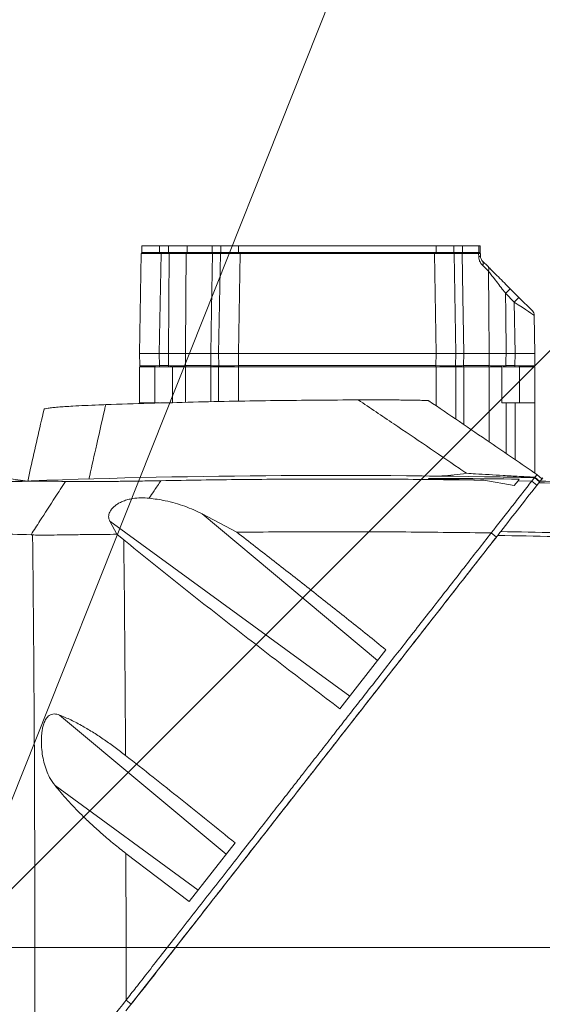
# Model space of a CAD drawing. Header units: millimetres. Extents: x 0 to 16820, y 0 to 11880.
# Tile 53 of 97: x 8073 to 8311, y 6304 to 6753. Entities that reach past the tile are written whole.
import ezdxf

# ---------------------------------------------------------------- set-up
doc = ezdxf.new("R2010")
doc.units = ezdxf.units.MM
doc.header["$LTSCALE"] = 20
doc.linetypes.add('CENTERX2', pattern=[20.32, 12.7, -2.54, 2.54, -2.54])
doc.styles.add('SLDTEXTSTYLE0', font='TXT', dxfattribs={"width": 0.605})
doc.dimstyles.new('SLDDIMSTYLE0', dxfattribs={"dimtxt": 140, "dimasz": 100, "dimexe": 0, "dimexo": 0.0625, "dimgap": 35, "dimtad": 1, "dimtoh": 1, "dimdec": 1, "dimrnd": 1e-09, "dimzin": 12, "dimdsep": 46, "dimtxsty": 'SLDTEXTSTYLE0', "dimsah": 1, "dimcen": 0, "dimadec": 0, "dimazin": 0, "dimtfac": 1, "dimtofl": 0, "dimtmove": 0, "dimatfit": 3, "dimfxl": 0, "dimfrac": 2, "dimtolj": 1, "dimtzin": 12, "dimarcsym": 0})
doc.dimstyles.new('SLDDIMSTYLE1', dxfattribs={"dimtxt": 140, "dimasz": 100, "dimexe": 0, "dimexo": 0.0625, "dimgap": 35, "dimtad": 1, "dimtoh": 1, "dimdec": 4, "dimlfac": 20, "dimzin": 12, "dimdsep": 46, "dimtxsty": 'SLDTEXTSTYLE0', "dimsah": 1, "dimcen": 0.09, "dimadec": 1, "dimazin": 0, "dimtfac": 1, "dimtofl": 0, "dimtmove": 0, "dimatfit": 3, "dimfxl": 0, "dimfrac": 2, "dimtolj": 1, "dimtzin": 12, "dimarcsym": 0})

# ---------------------------------------------------------------- blocks, each defined once
blk = doc.blocks.new('*D7')
at = {"color": 7, "linetype": 'Continuous', "lineweight": 0}
for q in [(9053.09, 7340.39), (8042.93, 6330.23)]:
    blk.add_line((8523.77, 6811.07), q, dxfattribs=at)
blk.add_solid([(8523.77, 6811.07), (8605.08, 6871.17), (8583.87, 6892.38)], dxfattribs=at)
at = {"color": 7, "linetype": 'Continuous', "lineweight": 0, "char_height": 140, "attachment_point": 1, "rotation": 45, "style": 'SLDTEXTSTYLE0'}
for s, insert in [('680', (8676.59, 7218.48)), ('R', (8578.46, 7120.35))]:
    blk.add_mtext(s, dxfattribs=dict(at, insert=insert))
blk = doc.blocks.new('*D8')
at = {"color": 7, "linetype": 'Continuous', "lineweight": 0}
blk.add_line((8986.14, 8701.53), (8042.93, 6330.23), dxfattribs=at)
blk.add_solid([(8986.14, 8701.53), (8935.25, 8614.16), (8963.12, 8603.07)], dxfattribs=at)
at = {"color": 7, "linetype": 'Continuous', "lineweight": 0, "char_height": 140, "attachment_point": 1, "rotation": 68.3093, "style": 'SLDTEXTSTYLE0'}
for s, insert in [('2552', (8554.82, 8105.03)), ('R', (8503.53, 7976.07))]:
    blk.add_mtext(s, dxfattribs=dict(at, insert=insert))
blk = doc.blocks.new('*D9')
at = {"color": 7, "linetype": 'Continuous', "lineweight": 0}
for p, q in [((6701.68, 6330.23), (5210.96, 6330.23)), ((9384.18, 6330.23), (10874.9, 6330.23))]:
    blk.add_line(p, q, dxfattribs=at)
blk.add_arc((8042.93, 6330.23), 2801.97, 180, 0, dxfattribs=at)
for points in [[(5240.96, 6330.23), (5227.75, 6229.98), (5257.74, 6230.52)], [(10844.9, 6330.23), (10828.12, 6230.52), (10858.12, 6229.98)]]:
    blk.add_solid(points, dxfattribs=at)
at = {"color": 7, "linetype": 'Continuous', "lineweight": 0, "char_height": 140, "attachment_point": 1, "style": 'SLDTEXTSTYLE0'}
for s, insert in [('180°', (7876, 3708.73)), ('-', (7812.04, 3708.73))]:
    blk.add_mtext(s, dxfattribs=dict(at, insert=insert))
blk = doc.blocks.new('*D10')
at = {"color": 7, "linetype": 'Continuous', "lineweight": 0}
for p, q in [((6701.68, 6330.23), (5210.96, 6330.23)), ((9384.18, 6330.23), (10874.9, 6330.23))]:
    blk.add_line(p, q, dxfattribs=at)
blk.add_arc((8042.93, 6330.23), 2801.97, 0, 180, dxfattribs=at)
for points in [[(5240.96, 6330.23), (5257.74, 6429.95), (5227.75, 6430.49)], [(10844.9, 6330.23), (10858.12, 6430.49), (10828.12, 6429.95)]]:
    blk.add_solid(points, dxfattribs=at)
at = {"color": 7, "linetype": 'Continuous', "lineweight": 0, "char_height": 140, "attachment_point": 1, "style": 'SLDTEXTSTYLE0'}
for s, insert in [('180°', (7900.14, 9312.67)), ('+', (7787.9, 9312.67))]:
    blk.add_mtext(s, dxfattribs=dict(at, insert=insert))

msp = doc.modelspace()

# ---------------------------------------------------------------- linework, layer by layer
at = {"color": 7, "linetype": 'Continuous', "lineweight": 0}
for p, q in [((8127.9334284, 6600.7342175), (8128.7277862, 6646.2429437)), ((8128.9334284, 6649.7342175), (8128.9334284, 6646.7342175)), ((8128.9334284, 6649.7342175), (8136.9334284, 6649.7342175)), ((8128.9334284, 6646.7342175), (8136.9334284, 6646.7342175)), ((8136.9334284, 6649.7342175), (8141.0959376, 6649.7342175)), ((8136.9334284, 6646.7342175), (8141.0959376, 6646.7342175)), ((8141.0959376, 6649.7342175), (8149.5480616, 6649.7342175)), ((8141.0959376, 6646.7342175), (8149.5480616, 6646.7342175)), ((8149.5480616, 6649.7342175), (8160.9734284, 6649.7342175)), ((8149.5480616, 6646.7342175), (8160.9734284, 6646.7342175)), ((8160.9734284, 6649.7342175), (8164.9334284, 6649.7342175)), ((8160.9734284, 6646.7342175), (8164.9334284, 6646.7342175)), ((8163.9334284, 6600.7342175), (8164.7277862, 6646.2429437)), ((8164.9334284, 6649.7342175), (8164.9334284, 6646.7342175)), ((8164.9334284, 6649.7342175), (8172.9334284, 6649.7342175)), ((8164.9334284, 6646.7342175), (8172.9334284, 6646.7342175)), ((8172.9334284, 6649.7342175), (8262.9334284, 6649.7342175)), ((8172.9334284, 6646.7342175), (8262.9334284, 6646.7342175)), ((8262.9334284, 6649.7342175), (8270.9334284, 6649.7342175)), ((8262.9334284, 6646.7342175), (8270.9334284, 6646.7342175)), ((8270.9334284, 6649.7342175), (8270.9334284, 6646.7342175)), ((8270.9334284, 6649.7342175), (8274.8934284, 6649.7342175)), ((8270.9334284, 6646.7342175), (8274.8934284, 6646.7342175)), ((8271.1390707, 6646.2429437), (8271.9334284, 6600.7342175)), ((8274.8934284, 6649.7342175), (8282.3817043, 6649.7342175)), ((8274.8934284, 6646.7342175), (8282.3817043, 6646.7342175)), ((8282.3817043, 6649.7342175), (8282.9334284, 6649.7342175)), ((8282.3817043, 6646.7342175), (8282.9334284, 6646.7342175)), ((8282.9334284, 6649.7342175), (8282.9334284, 6646.7342175)), ((8283.1390707, 6646.2429437), (8283.1617069, 6644.9461116)), ((8284.0399297, 6642.8771485), (8286.5708364, 6640.3462418)), ((8296.6667303, 6630.2503479), (8300.6464945, 6626.2705837)), ((8300.6464945, 6626.2705837), (8306.7521554, 6620.1649228)), ((8307.6303781, 6618.0959597), (8307.9334284, 6600.7342175)), ((8136.9320577, 6600.7342175), (8127.9334284, 6600.7342175)), ((8128.0295836, 6595.2254913), (8127.9334284, 6600.7342175)), ((8136.9320577, 6600.7342175), (8141.0966512, 6600.7342175)), ((8148.7792756, 6600.7342175), (8160.3339219, 6600.7342175)), ((8172.9320577, 6600.7342175), (8163.9334284, 6600.7342175)), ((8164.0295836, 6595.2254913), (8163.9334284, 6600.7342175)), ((8172.9320577, 6600.7342175), (8262.9347992, 6600.7342175)), ((8271.9334284, 6600.7342175), (8262.9347992, 6600.7342175)), ((8271.9334284, 6600.7342175), (8271.8372733, 6595.2254913)), ((8275.532935, 6600.7342175), (8287.0875812, 6600.7342175)), ((8294.7702057, 6600.7342175), (8298.9347992, 6600.7342175)), ((8307.9334284, 6600.7342175), (8298.9347992, 6600.7342175)), ((8307.9334284, 6600.7342175), (8307.8372733, 6595.2254913)), ((8127.9334284, 6578.2342175), (8127.9334284, 6594.7342175)), ((8128.5295075, 6594.7342175), (8127.9334284, 6594.7342175)), ((8137.0282129, 6594.7342175), (8128.5295075, 6594.7342175)), ((8141.1417155, 6594.7342175), (8137.0282129, 6594.7342175)), ((8142.5834284, 6594.7342175), (8141.1417155, 6594.7342175)), ((8142.9334284, 6594.7342175), (8142.9334284, 6578.2342175)), ((8148.7796867, 6594.7342175), (8142.9334284, 6594.7342175)), ((8160.3334284, 6594.7342175), (8148.7796867, 6594.7342175)), ((8163.9334284, 6594.7342175), (8160.3334284, 6594.7342175)), ((8163.9334284, 6594.7342175), (8163.9334284, 6578.8486717)), ((8172.9334284, 6594.7342175), (8163.9334284, 6594.7342175)), ((8262.9334284, 6594.7342175), (8172.9334284, 6594.7342175)), ((8271.9334284, 6594.7342175), (8262.9334284, 6594.7342175)), ((8271.9334284, 6594.7342175), (8271.9334284, 6570.8300438)), ((8275.5334284, 6594.7342175), (8271.9334284, 6594.7342175)), ((8287.0871702, 6594.7342175), (8275.5334284, 6594.7342175)), ((8292.9334284, 6594.7342175), (8287.0871702, 6594.7342175)), ((8292.9334284, 6578.2342175), (8292.9334284, 6594.7342175)), ((8294.7251413, 6594.7342175), (8293.2834284, 6594.7342175)), ((8298.838644, 6594.7342175), (8294.7251413, 6594.7342175)), ((8307.3373494, 6594.7342175), (8298.838644, 6594.7342175)), ((8307.9334284, 6594.7342175), (8307.3373494, 6594.7342175)), ((8307.9334284, 6594.7342175), (8307.9334284, 6578.2342175)), ((8127.9334284, 6578.2342175), (8127.9334284, 6577.9204406)), ((8127.9334284, 6578.2342175), (8136.9334284, 6578.2342175)), ((8142.9334284, 6578.2342175), (8141.0959376, 6578.2342175)), ((8294.7709193, 6578.2342175), (8292.9334284, 6578.2342175)), ((8298.9334284, 6578.2342175), (8294.7709193, 6578.2342175)), ((8307.9334284, 6578.2342175), (8298.9334284, 6578.2342175)), ((8307.9334284, 6578.2342175), (8307.9334284, 6546.2025139)), ((8284.7225193, 6543.07424), (8298.5196004, 6540.5815842)), ((8298.5196004, 6540.5815842), (8300.2573441, 6542.8057948)), ((8300.8022104, 6543.5031917), (8300.2572246, 6542.8056418)), ((8300.2573254, 6542.8056399), (8306.5056486, 6542.6817859)), ((8301.4730012, 6544.3617649), (8301.4727006, 6544.3613802)), ((8308.8060831, 6540.7535278), (8306.5055871, 6542.6818348)), ((8307.7124558, 6544.2265564), (8306.5055881, 6542.6818361)), ((8307.8810126, 6544.4422992), (8307.6177106, 6544.105288)), ((8310.01199, 6542.2970181), (8307.7124558, 6544.2265564)), ((8311.1086223, 6543.7006435), (8308.7952913, 6545.6417594)), ((8310.2744719, 6542.6329797), (8311.4525415, 6544.14084)), ((8309.8589767, 6542.1011701), (8310.01199, 6542.2970181)), ((8172.1486478, 6519.3636094), (8156.4080458, 6527.732301)), ((8114.3917496, 6524.3640439), (8117.6068534, 6518.4372119)), ((8079.2375841, 6518.195687), (8078.5287812, 6518.2461167)), ((8117.6068534, 6518.4372119), (8120.7451945, 6515.8449294)), ((8290.3697018, 6517.1560358), (8288.0352369, 6519.0408633)), ((8240.1073159, 6465.8172694), (8219.1475998, 6438.9900562)), ((8150.5873884, 6351.2369873), (8171.4176639, 6377.8985241)), ((8150.5873884, 6351.2369873), (8121.7211167, 6373.0802033)), ((8121.7499027, 6301.3325349), (8144.330372, 6330.2342175))]:
    msp.add_line(p, q, dxfattribs=at)
at = {"color": 8, "linetype": 'Continuous', "lineweight": 0}
for p, q in [((8137.7264155, 6646.2429437), (8136.9320577, 6600.7342175)), ((8136.9334284, 6649.7342175), (8136.9334284, 6646.7342175)), ((8137.7264155, 6646.2429437), (8137.7264155, 6646.7342175)), ((8141.4697339, 6646.2429437), (8137.7264155, 6646.2429437)), ((8141.0959376, 6649.7342175), (8141.0959376, 6646.7342175)), ((8141.4697339, 6646.2429437), (8141.4697339, 6646.7342175)), ((8161.0994573, 6646.2429437), (8149.1762736, 6646.2429437)), ((8149.5480616, 6649.7342175), (8149.5480616, 6646.7342175)), ((8160.9734284, 6649.7342175), (8160.9734284, 6646.7342175)), ((8173.7264155, 6646.2429437), (8172.9320577, 6600.7342175)), ((8172.9334284, 6649.7342175), (8172.9334284, 6646.7342175)), ((8173.7264155, 6646.7342175), (8173.7264155, 6646.2429437)), ((8262.1404414, 6646.2429437), (8173.7264155, 6646.2429437)), ((8262.1404414, 6646.7342175), (8262.1404414, 6646.2429437)), ((8262.9347992, 6600.7342175), (8262.1404414, 6646.2429437)), ((8262.9334284, 6649.7342175), (8262.9334284, 6646.7342175)), ((8282.3039901, 6646.2429437), (8274.7673995, 6646.2429437)), ((8274.8934284, 6649.7342175), (8274.8934284, 6646.7342175)), ((8282.3268457, 6644.9461116), (8282.3039901, 6646.2429437)), ((8282.3817043, 6649.7342175), (8282.3817043, 6646.7342175)), ((8286.7602179, 6638.2772786), (8284.1425278, 6640.8081854)), ((8298.5251741, 6624.2016206), (8294.5454099, 6628.1813848)), ((8298.9347992, 6600.7342175), (8298.5251741, 6624.2016206)), ((8136.9320577, 6600.7342175), (8137.0282129, 6595.2254913)), ((8148.7792756, 6600.7342175), (8148.8272243, 6595.2254913)), ((8160.4266126, 6595.2254913), (8160.3339219, 6600.7342175)), ((8172.9320577, 6600.7342175), (8173.0282129, 6595.2254913)), ((8262.838644, 6595.2254913), (8262.9347992, 6600.7342175)), ((8275.532935, 6600.7342175), (8275.4402443, 6595.2254913)), ((8287.0396325, 6595.2254913), (8287.0875812, 6600.7342175)), ((8298.838644, 6595.2254913), (8298.9347992, 6600.7342175)), ((8134.9334284, 6594.7342175), (8134.9334284, 6578.2342175)), ((8137.0282129, 6595.2254913), (8141.1417155, 6595.2254913)), ((8137.0282129, 6594.7342175), (8137.0282129, 6595.2254913)), ((8141.1417155, 6594.7342175), (8141.1417155, 6595.2254913)), ((8148.7796867, 6594.7342175), (8148.7796867, 6578.5293111)), ((8148.8272243, 6595.2254913), (8160.4266126, 6595.2254913)), ((8160.3334284, 6578.7817972), (8160.3334284, 6594.7342175)), ((8172.9334284, 6594.7342175), (8172.9334284, 6579.0158578)), ((8173.0282129, 6595.2254913), (8262.838644, 6595.2254913)), ((8173.0282129, 6594.7342175), (8173.0282129, 6595.2254913)), ((8262.838644, 6594.7342175), (8262.838644, 6595.2254913)), ((8262.9334284, 6594.7342175), (8262.9334284, 6576.9492967)), ((8275.4402443, 6595.2254913), (8287.0396325, 6595.2254913)), ((8275.5334284, 6594.7342175), (8275.5334284, 6568.3823427)), ((8287.0871702, 6560.5267574), (8287.0871702, 6594.7342175)), ((8294.7251413, 6595.2254913), (8294.7251413, 6594.7342175)), ((8294.7251413, 6595.2254913), (8298.838644, 6595.2254913)), ((8298.838644, 6595.2254913), (8298.838644, 6594.7342175)), ((8300.9334284, 6578.2342175), (8300.9334284, 6594.7342175)), ((8294.7709193, 6578.2342175), (8294.7709193, 6555.2490771)), ((8298.9334284, 6578.2342175), (8298.9334284, 6552.3881938)), ((8272.5406875, 6543.8727822), (8273.2796855, 6543.3094963)), ((8310.1836752, 6542.5167652), (8307.8810126, 6544.4422992)), ((8156.4080458, 6527.732301), (8236.3173701, 6460.9663601)), ((8114.3917496, 6524.3640439), (8223.5896541, 6444.6756265)), ((8091.4776513, 6436.1132174), (8167.3632849, 6372.7091557)), ((8089.440849, 6403.9950132), (8154.6355689, 6356.4184221)), ((8144.330372, 6330.2342175), (8393.9334284, 6330.2342175)), ((8124.1249246, 6304.3724243), (8121.7573259, 6306.2148438))]:
    msp.add_line(p, q, dxfattribs=at)
at = {"color": 7, "linetype": 'CENTERX2', "lineweight": 0}
msp.add_line((8042.9334284, 6330.2342175), (9384.1845053, 6330.2342175), dxfattribs=at)
at = {"color": 8, "linetype": 'Continuous', "lineweight": 0, "flags": 128}
for points in [[(8141.0966512, 6600.7342175), (8141.2853216, 6623.7759632), (8141.4697339, 6646.2429437)], [(8149.1762736, 6646.2429437), (8149.0058726, 6626.7378085), (8148.7792756, 6600.7342175)], [(8160.3339219, 6600.7342175), (8160.6703527, 6620.730629), (8161.0994573, 6646.2429437)], [(8161.0994573, 6646.2429437), (8161.1065153, 6646.3392401), (8161.1252783, 6646.4315895), (8161.1550414, 6646.516521), (8161.1946859, 6646.5908428), (8161.2427219, 6646.6517615), (8161.297344, 6646.6969878), (8161.3564993, 6646.7248218), (8161.4179647, 6646.7342175)], [(8274.4488921, 6646.7342175), (8274.5103575, 6646.7248218), (8274.5695129, 6646.6969878), (8274.624135, 6646.6517615), (8274.6721709, 6646.5908428), (8274.7118154, 6646.516521), (8274.7415785, 6646.4315895), (8274.7603416, 6646.3392401), (8274.7673995, 6646.2429437)], [(8274.7673995, 6646.2429437), (8275.0954533, 6626.7378085), (8275.532935, 6600.7342175)], [(8287.0875812, 6600.7342175), (8286.9133895, 6620.730629), (8286.7602179, 6638.2772786)], [(8294.5454099, 6628.1813848), (8294.6201837, 6619.0605671), (8294.7702057, 6600.7342175)], [(8141.1417155, 6595.2254913), (8141.1215294, 6597.6926706), (8141.0966512, 6600.7342175)], [(8294.7702057, 6600.7342175), (8294.7453275, 6597.6926706), (8294.7251413, 6595.2254913)], [(8160.7463879, 6594.7342175), (8160.6846778, 6594.7436132), (8160.625287, 6594.7714473), (8160.5704474, 6594.8166735), (8160.5222203, 6594.8775923), (8160.482418, 6594.9519141), (8160.4525364, 6595.0368456), (8160.4336986, 6595.1291949), (8160.4266126, 6595.2254913)], [(8275.120469, 6594.7342175), (8275.1821791, 6594.7436132), (8275.2415699, 6594.7714473), (8275.2964094, 6594.8166735), (8275.3446366, 6594.8775923), (8275.3844389, 6594.9519141), (8275.4143205, 6595.0368456), (8275.4331583, 6595.1291949), (8275.4402443, 6595.2254913)]]:
    msp.add_lwpolyline(points, dxfattribs=at)
at = {"color": 7, "linetype": 'Continuous', "lineweight": 0, "flags": 128}
for points in [[(8272.5406875, 6543.8727822), (8276.0728609, 6543.8379897), (8279.6051884, 6543.7999382), (8283.1376667, 6543.7586277), (8286.6702927, 6543.7140583), (8290.2030633, 6543.6662299), (8293.7359752, 6543.6151426), (8297.2690253, 6543.5607966), (8300.8022104, 6543.5031917)], [(8284.7258413, 6543.0741668), (8283.2950053, 6543.1054249), (8281.864188, 6543.1361567), (8280.4333894, 6543.1663623), (8279.0026099, 6543.1960416), (8277.5718495, 6543.2251947), (8276.1411085, 6543.2538215), (8274.7103871, 6543.281922), (8273.2796855, 6543.3094963)], [(8301.4727006, 6544.3613802), (8299.479066, 6544.4026772), (8297.485469, 6544.4429441), (8295.4919102, 6544.4821808), (8293.4983902, 6544.5203872), (8292.10038, 6544.5465663)]]:
    msp.add_lwpolyline(points, dxfattribs=at)
at = {"color": 7, "linetype": 'Continuous', "lineweight": 30}
for radius in [2552, 680]:
    msp.add_circle((8042.9334284, 6330.2342175), radius, dxfattribs=at)
at = {"color": 7, "linetype": 'Continuous', "lineweight": 0}
for centre, radius, start, end in [((8129.22771, 6646.2342175), 0.5, 90, 179), ((8165.22771, 6646.2342175), 0.5, 90, 179), ((8270.6391468, 6646.2342175), 0.5, 1, 90), ((8282.6391468, 6646.2342175), 0.5, 1, 90), ((8304.630835, 6618.0436025), 3, 1, 45), ((8128.5295075, 6595.2342175), 0.5, 181, 270), ((8164.5295075, 6595.2342175), 0.5, 181, 270), ((8271.3373494, 6595.2342175), 0.5, 270, 359), ((8307.3373494, 6595.2342175), 0.5, 270, 359), ((8042.9334284, 6330.2342175), 215, 81.208168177, 104.578170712), ((8217.9334284, 2545.2342175), 4000, 88.9375757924, 92.1999509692), ((8217.9334284, 2545.2342175), 4000, 88.7139021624, 88.8032967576)]:
    msp.add_arc(centre, radius, start, end, dxfattribs=at)
at = {"color": 8, "linetype": 'Continuous', "lineweight": 0}
for centre, radius, start, end in [((8149.6258888, 6646.2870425), 0.4517726, 98.181080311, 185.601714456), ((8281.8621624, 6646.2965928), 0.445073, 353.076735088, 79.50315488), ((8282.7442763, 6627.8071023), 17.1440919, 88.604803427, 91.395196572), ((8282.5555197, 6641.7665124), 1.8539109, 328.873999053, 36.803848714), ((8285.0826633, 6639.1668736), 1.8988334, 332.063318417, 38.396611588), ((8337.3440199, 6586.4216952), 59.7962598, 132.864337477, 135.703925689), ((8341.3237841, 6582.441931), 59.7962598, 132.864337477, 135.703925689), ((8149.2764781, 6595.1809712), 0.4514543, 174.340582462, 261.724608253), ((8286.5903787, 6595.1809712), 0.4514543, 278.275391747, 5.659417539)]:
    msp.add_arc(centre, radius, start, end, dxfattribs=at)
for centre, major_axis, ratio, start_param, end_param in [((8137.7290048, 6646.2342175), (9.0012186, -0.0087261), 0.0009691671, 1.5710849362, 3.1415766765), ((8173.7290048, 6646.2342175), (9.0012186, -0.0087261), 0.0009691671, 1.5710849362, 3.1415766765), ((8262.137852, 6646.2342175), (9.0012186, 0.0087261), 0.0009691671, 0.0000159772, 1.5705077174), ((8298.5233139, 6624.1511236), (9.107033, -6.0552839), 0.003939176, 0.0027194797, 1.57321122), ((8137.0308022, 6595.2342175), (9.0012186, 0.0087261), 0.0009691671, 3.1416086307, 4.712100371), ((8173.0308022, 6595.2342175), (9.0012186, 0.0087261), 0.0009691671, 3.1416086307, 4.712100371), ((8262.8360546, 6595.2342175), (9.0012186, -0.0087261), 0.0009691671, 4.7126775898, 6.2831693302), ((8298.8360546, 6595.2342175), (9.0012186, -0.0087261), 0.0009691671, 4.7126775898, 6.2831693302)]:
    msp.add_ellipse(centre, major_axis=major_axis, ratio=ratio, start_param=start_param, end_param=end_param, dxfattribs=at)
at = {"color": 7, "linetype": 'Continuous', "lineweight": 0}
for points, knots in [([(8141.4697339, 6646.7342175), (8142.1862035, 6646.7342175), (8144.0764628, 6646.7342175), (8147.0382105, 6646.7342175), (8148.7204711, 6646.7342175), (8149.5616006, 6646.7342175)], [0, 0, 0, 0, 0.2338311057, 0.6169158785, 1, 1, 1, 1]), ([(8161.4179647, 6646.7342175), (8161.9413051, 6646.7342175), (8163.3220322, 6646.7342175), (8164.8743619, 6646.7342175), (8165.1099274, 6646.7342175), (8165.22771, 6646.7342175)], [0, 0, 0, 0, 0.2338311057, 0.6169158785, 1, 1, 1, 1]), ([(8270.6391468, 6646.7342175), (8270.6844982, 6646.7342175), (8270.8041485, 6646.7342175), (8271.9507299, 6646.7342175), (8273.6161719, 6646.7342175), (8274.4488921, 6646.7342175)], [0, 0, 0, 0, 0.2338311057, 0.6169158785, 1, 1, 1, 1]), ([(8281.9432464, 6646.7342175), (8282.1382032, 6646.7342175), (8282.505417, 6646.7342175), (8282.6337885, 6646.7342175), (8282.6385808, 6646.7342175), (8282.6391468, 6646.7342175)], [0, 0, 0, 0, 0.4995242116, 0.9408857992, 1, 1, 1, 1]), ([(8284.0399297, 6642.8771485), (8283.8651297, 6643.0736538), (8283.5693181, 6643.4061969), (8283.2747216, 6644.0989799), (8283.1750849, 6644.6258387), (8283.1650546, 6644.8659678), (8283.1617069, 6644.9461116)], [0, 0, 0, 0, 0.45003955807, 0.76159555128, 0.92043177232, 1, 1, 1, 1]), ([(8286.5708364, 6640.3462418), (8287.0959125, 6639.8211657), (8288.1598104, 6638.7572677), (8290.2035507, 6636.7135275), (8292.6419785, 6634.2750996), (8294.9073847, 6632.0096935), (8296.2603447, 6630.6567335), (8296.6667303, 6630.2503479)], [0, 0, 0, 0, 0.1818477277, 0.368455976, 0.6241313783, 0.8871011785, 1, 1, 1, 1]), ([(8148.7792756, 6600.7342175), (8148.3185012, 6600.7342175), (8147.088862, 6600.7342175), (8144.4616858, 6600.7342175), (8142.2183287, 6600.7342175), (8141.0966512, 6600.7342175)], [0, 0, 0, 0, 0.2305598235, 0.6152802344, 1, 1, 1, 1]), ([(8163.9334284, 6600.7342175), (8163.8917438, 6600.7342175), (8163.7805026, 6600.7342175), (8162.7042293, 6600.7342175), (8161.1240239, 6600.7342175), (8160.3339219, 6600.7342175)], [0, 0, 0, 0, 0.2305598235, 0.6152802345, 1, 1, 1, 1]), ([(8275.532935, 6600.7342175), (8275.0448605, 6600.7342175), (8273.7423675, 6600.7342175), (8272.2698627, 6600.7342175), (8272.0455731, 6600.7342175), (8271.9334284, 6600.7342175)], [0, 0, 0, 0, 0.2305598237, 0.6152802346, 1, 1, 1, 1]), ([(8294.7702057, 6600.7342175), (8294.1002862, 6600.7342175), (8292.312515, 6600.7342175), (8289.4996942, 6600.7342175), (8287.8916184, 6600.7342175), (8287.0875812, 6600.7342175)], [0, 0, 0, 0, 0.2305598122, 0.6152802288, 1, 1, 1, 1]), ([(8164.5295075, 6594.7342175), (8164.4117518, 6594.7342175), (8164.1762402, 6594.7342175), (8162.6293642, 6594.7342175), (8161.260171, 6594.7342175), (8160.7463879, 6594.7342175)], [0, 0, 0, 0, 0.38452213, 0.7690449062, 1, 1, 1, 1]), ([(8275.120469, 6594.7342175), (8274.2904866, 6594.7342175), (8272.6305203, 6594.7342175), (8271.4984519, 6594.7342175), (8271.3813073, 6594.7342175), (8271.3373494, 6594.7342175)], [0, 0, 0, 0, 0.38452213, 0.7690449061, 1, 1, 1, 1]), ([(8112.5146581, 6577.4700943), (8125.7886684, 6577.8870973), (8151.5777281, 6578.6972605), (8189.9068014, 6579.4085042), (8214.9640308, 6579.5640624), (8227.4932514, 6579.6418453)], [0, 0, 0, 0, 0.34653177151, 0.67325008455, 1, 1, 1, 1]), ([(8227.4932514, 6579.6418453), (8229.8821767, 6579.6467031), (8233.4865918, 6579.6540327), (8238.4616897, 6579.642823), (8242.009672, 6579.6268561), (8245.323295, 6579.6035547), (8248.3494017, 6579.5744889), (8251.3192778, 6579.5364731), (8253.7753799, 6579.4943515), (8255.6849948, 6579.451422), (8257.0668129, 6579.4118898), (8258.1761747, 6579.3697718), (8259.0110714, 6579.32398), (8259.5026462, 6579.279903), (8259.5444017, 6579.2515549), (8259.561854, 6579.2397064)], [0, 0, 0, 0, 0.1872747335, 0.2825604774, 0.3785704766, 0.4549221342, 0.5321689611, 0.6086542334, 0.6875453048, 0.7381518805, 0.7901469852, 0.840791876, 0.8929701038, 0.9552654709, 1, 1, 1, 1]), ([(8308.7964996, 6545.609327), (8301.712607, 6550.489378), (8285.314475, 6561.7859523), (8268.8912531, 6572.917999), (8259.5627626, 6579.2410697)], [0, 0, 0, 0, 0.4319938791, 1, 1, 1, 1]), ([(8084.4445616, 6575.3517229), (8082.3732537, 6566.4243135), (8079.8330077, 6555.475765), (8077.4370363, 6544.5224944), (8076.9947319, 6542.5004835)], [0, 0, 0, 0, 0.8153966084, 1, 1, 1, 1]), ([(8084.4817274, 6575.3438072), (8084.4665755, 6575.3610324), (8084.3879574, 6575.4504086), (8084.9477631, 6575.6260521), (8086.2051387, 6575.8678107), (8088.1875521, 6576.1106159), (8090.7714926, 6576.3489967), (8093.8529954, 6576.5795483), (8097.8614436, 6576.8304273), (8102.9852545, 6577.0938893), (8108.1500879, 6577.3141824), (8111.4453162, 6577.4318951), (8112.5146581, 6577.4700943)], [0, 0, 0, 0, 0.0269302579, 0.1397319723, 0.2529347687, 0.365637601, 0.4672495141, 0.569255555, 0.6707906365, 0.8035270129, 0.9362421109, 1, 1, 1, 1]), ([(8067.795373, 6542.3909483), (8072.2624184, 6542.4922674), (8081.0656678, 6542.691938), (8089.8548719, 6542.5738788), (8094.1841577, 6542.5157265)], [0, 0, 0, 0, 0.5074314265, 1, 1, 1, 1]), ([(8094.1842595, 6542.5157305), (8094.9786736, 6542.5023294), (8096.5692287, 6542.4754981), (8099.624091, 6542.4511149), (8103.2048995, 6542.4413441), (8107.3994035, 6542.4509327), (8112.1346419, 6542.4803014), (8117.8291881, 6542.5346129), (8124.551112, 6542.6221876), (8131.4250887, 6542.730773), (8135.84552, 6542.8113104), (8137.6683646, 6542.8445215)], [0, 0, 0, 0, 0.10495531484, 0.21013876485, 0.31496002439, 0.42085015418, 0.52716771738, 0.63298368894, 0.76877298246, 0.90464936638, 1, 1, 1, 1]), ([(8137.6683471, 6542.8445115), (8149.8956284, 6543.0423309), (8174.3527415, 6543.438011), (8211.0896595, 6543.6302712), (8247.8921049, 6543.5544287), (8272.4301996, 6543.234488), (8284.7241967, 6543.0741923)], [0, 0, 0, 0, 0.2496114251, 0.4992749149, 0.7491283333, 1, 1, 1, 1]), ([(8273.2796855, 6543.3094963), (8272.0907929, 6543.3330613), (8269.7145476, 6543.3801608), (8266.7410867, 6543.4513702), (8264.3573055, 6543.5175769), (8262.2568382, 6543.586033), (8260.4654657, 6543.6626101), (8259.4416368, 6543.7434986), (8259.4729444, 6543.8080168), (8260.4889381, 6543.8617468), (8262.3006079, 6543.8934837), (8264.5766075, 6543.907251), (8266.9682802, 6543.907838), (8269.6316595, 6543.8974477), (8271.5707598, 6543.8810062), (8272.5406875, 6543.8727822)], [0, 0, 0, 0, 0.0976150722, 0.1951037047, 0.2570700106, 0.3189495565, 0.4095934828, 0.4794060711, 0.5495578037, 0.6131356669, 0.7035327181, 0.772116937, 0.8408362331, 0.9203871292, 1, 1, 1, 1]), ([(8259.9921335, 6544.8513168), (8261.81682, 6544.8752523), (8265.5037159, 6544.9236154), (8271.1110508, 6545.4175245), (8274.8996605, 6545.9083889), (8276.8060456, 6546.1973929), (8276.8250643, 6546.2002761)], [0, 0, 0, 0, 0.3273776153, 0.6614874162, 0.9966228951, 1, 1, 1, 1]), ([(8306.5055871, 6542.6818348), (8304.9698271, 6540.7161516), (8301.898307, 6536.7847852), (8295.7460323, 6528.9102327), (8291.1193296, 6522.9883233), (8288.0352362, 6519.0408638)], [0, 0, 0, 0, 0.2500456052, 0.5000912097, 1, 1, 1, 1]), ([(8308.802193, 6545.6178965), (8308.8003014, 6545.6086485), (8308.7961595, 6545.5883988), (8308.585231, 6545.3096613), (8308.1610776, 6544.7872458), (8307.8810126, 6544.4422992)], [0, 0, 0, 0, 0.2221293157, 0.4863783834, 1, 1, 1, 1]), ([(8310.2744719, 6542.6329797), (8310.2494441, 6542.6009456), (8310.1994817, 6542.5369966), (8309.9592567, 6542.2295226), (8309.7700163, 6541.9873059), (8309.7031913, 6541.9017739)], [0, 0, 0, 0, 0.3936799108, 0.7858949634, 1, 1, 1, 1]), ([(8309.7031913, 6541.9017739), (8306.815479, 6538.2056706), (8301.0402183, 6530.813674), (8295.2417275, 6523.3919443), (8292.3425645, 6519.6811849)], [0, 0, 0, 0, 0.5000142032, 1, 1, 1, 1]), ([(8132.2786978, 6534.8862209), (8131.0526085, 6534.9726244), (8128.571322, 6535.1474825), (8125.3042088, 6534.8429659), (8122.5859725, 6534.2568594), (8120.5743676, 6533.591434), (8118.7791268, 6532.767532), (8117.2577517, 6531.8414543), (8115.9446384, 6530.7722657), (8114.6621173, 6529.3219769), (8113.8068989, 6527.461274), (8113.8293184, 6525.6946712), (8114.2459301, 6524.7090309), (8114.3917496, 6524.3640439)], [0, 0, 0, 0, 0.1318417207, 0.2668134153, 0.3452296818, 0.4252904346, 0.4916756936, 0.5598499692, 0.6263252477, 0.6952930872, 0.8139628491, 0.9348845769, 1, 1, 1, 1]), ([(8156.4080458, 6527.732301), (8155.1543104, 6528.3578797), (8152.637554, 6529.6136704), (8148.5210106, 6531.2159189), (8144.1739553, 6532.6070766), (8138.807084, 6533.9877664), (8134.7390089, 6534.5476261), (8132.2786978, 6534.8862209)], [0, 0, 0, 0, 0.176746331, 0.3548017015, 0.5366674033, 0.7197833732, 1, 1, 1, 1]), ([(8078.5287857, 6518.2463018), (8073.0135202, 6518.3819981), (8061.9538069, 6518.6541089), (8050.8707463, 6518.4161746), (8045.3145939, 6518.2968935)], [0, 0, 0, 0, 0.4986806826, 1, 1, 1, 1]), ([(8117.6068534, 6518.4372119), (8115.5159382, 6518.4038741), (8111.2946553, 6518.3365697), (8104.7671593, 6518.2981273), (8098.1217077, 6518.2370387), (8091.7435988, 6518.1361786), (8087.1122155, 6518.0440616), (8083.9328698, 6518.0161706), (8081.4257854, 6518.0291298), (8080.0558299, 6518.1334054), (8079.2375841, 6518.195687)], [0, 0, 0, 0, 0.1244257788, 0.2511992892, 0.4049579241, 0.5630309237, 0.7193020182, 0.7994699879, 0.8802276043, 1, 1, 1, 1]), ([(8219.1475998, 6438.9900562), (8210.8352194, 6445.285769), (8194.2052321, 6457.8811531), (8169.5078577, 6477.0209996), (8144.9785234, 6496.3252989), (8128.8246965, 6509.3369958), (8120.7451945, 6515.8449294)], [0, 0, 0, 0, 0.2496042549, 0.4993654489, 0.7496024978, 1, 1, 1, 1]), ([(8288.0351885, 6519.0408027), (8283.9177378, 6513.770798), (8275.5053318, 6503.0035973), (8262.5835791, 6486.4646044), (8249.6804126, 6469.9486334), (8239.440894, 6456.8430716), (8232.0136789, 6447.3370331), (8226.9597439, 6440.8683935), (8221.7646722, 6434.2189572), (8216.4285205, 6427.3887997), (8210.9513378, 6420.3781051), (8205.9848692, 6414.0210848), (8201.4809261, 6408.2566026), (8197.1287322, 6402.6867688), (8192.1489315, 6396.3135678), (8186.4627818, 6389.0358917), (8180.2544055, 6381.0891979), (8173.5240566, 6372.4739271), (8166.2946872, 6363.2199072), (8158.8764119, 6353.7249923), (8151.4259865, 6344.1877918), (8144.3294436, 6335.1038183), (8137.6857732, 6326.6002163), (8131.7485295, 6319.0015141), (8126.517095, 6312.3066621), (8123.2657103, 6308.1453584), (8121.7573259, 6306.2148438)], [0, 0, 0, 0, 0.0748921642, 0.1530129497, 0.2343601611, 0.3084868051, 0.3380516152, 0.3684506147, 0.3996835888, 0.4317502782, 0.4646503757, 0.4983835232, 0.5212120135, 0.5457525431, 0.57673204, 0.6108396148, 0.6480743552, 0.6884350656, 0.7319202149, 0.7781210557, 0.8218710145, 0.8659557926, 0.90580942, 0.9414335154, 0.9728297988, 1, 1, 1, 1]), ([(8124.1249246, 6304.3724243), (8131.1532891, 6313.3683205), (8145.2149317, 6331.3664024), (8166.3293542, 6358.3916308), (8187.4478844, 6385.4221168), (8208.3604767, 6412.1890143), (8229.0579472, 6438.6805685), (8249.5391275, 6464.8952839), (8269.9901637, 6491.0714165), (8283.5765217, 6508.4611617), (8290.3697018, 6517.1560358)], [0, 0, 0, 0, 0.1265886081, 0.2532657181, 0.3798543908, 0.5065317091, 0.6297344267, 0.7529370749, 0.8764685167, 1, 1, 1, 1]), ([(8144.330372, 6330.2342175), (8150.4265655, 6338.0369895), (8162.6189527, 6353.6425334), (8180.9268393, 6377.0755596), (8199.2401454, 6400.5155225), (8217.5893403, 6424.0014211), (8235.9518436, 6447.5043535), (8254.3292589, 6471.0263724), (8272.6785268, 6494.5123644), (8284.871031, 6510.1180581), (8290.9672828, 6517.9209045)], [0, 0, 0, 0, 0.12433709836, 0.24867419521, 0.3732732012, 0.49787220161, 0.62326946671, 0.74866672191, 0.87433336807, 1, 1, 1, 1]), ([(8172.1483386, 6519.363942), (8177.8362552, 6514.9710746), (8189.2136105, 6506.1841642), (8206.2252917, 6492.847173), (8223.2001267, 6479.4058496), (8234.4710798, 6470.3472031), (8240.1073159, 6465.8172694)], [0, 0, 0, 0, 0.2498323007, 0.4997314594, 0.7498320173, 1, 1, 1, 1]), ([(8288.0350308, 6519.0407435), (8275.1006916, 6519.214164), (8249.3081688, 6519.5599839), (8210.6615958, 6519.6662854), (8184.9726304, 6519.4646177), (8172.1484891, 6519.3639436)], [0, 0, 0, 0, 0.33499933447, 0.66802623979, 1, 1, 1, 1]), ([(8292.3425645, 6519.6811849), (8292.1315886, 6519.411148), (8291.7205299, 6518.8850168), (8291.2138898, 6518.2365471), (8290.9672828, 6517.9209045)], [0, 0, 0, 0, 0.513250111, 1, 1, 1, 1]), ([(8091.4776513, 6436.1132174), (8090.6711299, 6436.3497982), (8089.4630156, 6436.7041802), (8087.9045394, 6436.4810385), (8086.5472287, 6435.8650891), (8085.2394369, 6434.4272734), (8084.3222586, 6432.3300514), (8083.7799133, 6430.2637508), (8083.4135517, 6428.0032546), (8083.2216712, 6425.3460356), (8083.2507591, 6422.0244356), (8083.5938311, 6418.3693338), (8084.3302952, 6414.5412017), (8085.4476598, 6410.9416192), (8087.0451307, 6407.3193899), (8088.5815497, 6405.1874049), (8089.440849, 6403.9950132)], [0, 0, 0, 0, 0.0780297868, 0.116883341, 0.1572510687, 0.2244330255, 0.2839088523, 0.3285770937, 0.3745065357, 0.4395880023, 0.5064712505, 0.5972808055, 0.6906641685, 0.7840032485, 0.8791958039, 1, 1, 1, 1]), ([(8121.552339, 6417.7272435), (8119.9775193, 6418.9423286), (8116.815631, 6421.3819496), (8111.9621759, 6424.8326792), (8107.0333356, 6428.0952873), (8101.890143, 6431.182894), (8096.5881908, 6434.0191241), (8093.1940831, 6435.4098927), (8091.4776513, 6436.1132174)], [0, 0, 0, 0, 0.1542482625, 0.3096962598, 0.4695361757, 0.6312233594, 0.8135062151, 1, 1, 1, 1]), ([(8121.552339, 6417.7272435), (8129.8925541, 6411.1526999), (8146.5781132, 6397.9995696), (8163.1361171, 6384.6002455), (8171.4176639, 6377.8985241)], [0, 0, 0, 0, 0.4998463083, 1, 1, 1, 1]), ([(8089.440849, 6403.9950132), (8091.2714441, 6401.8032031), (8094.9602399, 6397.3865301), (8100.7219302, 6391.4045187), (8106.1267585, 6386.2017534), (8111.0209857, 6381.7907164), (8116.2079529, 6377.3811862), (8119.8781516, 6374.5179551), (8121.7211167, 6373.0802033)], [0, 0, 0, 0, 0.2132891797, 0.4297947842, 0.5697071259, 0.7105718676, 0.8546656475, 1, 1, 1, 1]), ([(8121.7573259, 6306.2148438), (8120.7878733, 6304.9744287), (8118.9848465, 6302.6674548), (8116.494867, 6299.4805574), (8114.0884851, 6296.3986195), (8111.6934885, 6293.3344307), (8109.2425495, 6290.1971672), (8107.6866475, 6288.2053613), (8106.9387223, 6287.2478962)], [0, 0, 0, 0, 0.19376816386, 0.36037782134, 0.49985599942, 0.67897527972, 0.84568278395, 1, 1, 1, 1])]:
    msp.add_open_spline(points, degree=3, knots=knots, dxfattribs=at)
at = {"color": 8, "linetype": 'Continuous', "lineweight": 0}
for points, knots in [([(8149.1762736, 6646.2429437), (8148.3757602, 6646.2433103), (8146.7747331, 6646.2440434), (8144.2849104, 6646.2438197), (8142.5049432, 6646.2433417), (8141.8203095, 6646.2430785), (8141.4697339, 6646.2429437)], [0, 0, 0, 0, 0.3829662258, 0.7659326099, 0.8801427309, 1, 1, 1, 1]), ([(8164.7277862, 6646.2429437), (8164.6185746, 6646.2433103), (8164.4001515, 6646.2440434), (8163.064569, 6646.2438197), (8161.8774474, 6646.2433417), (8161.3629252, 6646.2430785), (8161.0994573, 6646.2429437)], [0, 0, 0, 0, 0.3829662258, 0.7659326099, 0.8801427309, 1, 1, 1, 1]), ([(8274.7673995, 6646.2429437), (8273.9703633, 6646.2433103), (8272.3762904, 6646.2440434), (8271.4604362, 6646.2438197), (8271.1703362, 6646.2433417), (8271.1496588, 6646.2430785), (8271.1390707, 6646.2429437)], [0, 0, 0, 0, 0.3829662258, 0.7659326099, 0.8801427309, 1, 1, 1, 1]), ([(8283.1390707, 6646.2429437), (8283.1383905, 6646.2429943), (8283.1326323, 6646.2434224), (8282.9785787, 6646.2438776), (8282.5379327, 6646.2432676), (8282.3039901, 6646.2429437)], [0, 0, 0, 0, 0.0591139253, 0.5004757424, 1, 1, 1, 1]), ([(8282.3268457, 6644.9461116), (8282.3697401, 6644.4779086), (8282.4624649, 6643.4657956), (8283.1070551, 6641.9705204), (8283.7729957, 6641.2229912), (8284.1425278, 6640.8081854)], [0, 0, 0, 0, 0.2770095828, 0.5988108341, 1, 1, 1, 1]), ([(8294.5454099, 6628.1813848), (8294.2320834, 6628.5884181), (8293.2116376, 6629.9140493), (8291.4730312, 6632.1710463), (8289.6089272, 6634.5887024), (8288.014424, 6636.6547306), (8287.1809889, 6637.7329333), (8286.7602179, 6638.2772786)], [0, 0, 0, 0, 0.1149193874, 0.3742708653, 0.6387880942, 0.8176372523, 1, 1, 1, 1]), ([(8141.1417155, 6595.2254913), (8141.8147526, 6595.2252511), (8143.6083431, 6595.2246107), (8145.8341578, 6595.2244949), (8147.6768805, 6595.2248704), (8148.4393613, 6595.225282), (8148.8272243, 6595.2254913)], [0, 0, 0, 0, 0.2306390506, 0.614634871, 0.8039702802, 1, 1, 1, 1]), ([(8160.4266126, 6595.2254913), (8160.9182985, 6595.2252511), (8162.2286026, 6595.2246107), (8163.3569983, 6595.2244949), (8163.945551, 6595.2248704), (8164.0012502, 6595.225282), (8164.0295836, 6595.2254913)], [0, 0, 0, 0, 0.2306390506, 0.614634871, 0.8039702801, 1, 1, 1, 1]), ([(8271.8372733, 6595.2254913), (8271.8773829, 6595.2252511), (8271.9842721, 6595.2246107), (8272.8949553, 6595.2244949), (8274.189244, 6595.2248704), (8275.0184428, 6595.225282), (8275.4402443, 6595.2254913)], [0, 0, 0, 0, 0.2306390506, 0.614634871, 0.8039702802, 1, 1, 1, 1]), ([(8287.0396325, 6595.2254913), (8287.5009704, 6595.2252511), (8288.7303993, 6595.2246107), (8290.8541502, 6595.2244949), (8293.0277224, 6595.2248704), (8294.1528202, 6595.225282), (8294.7251413, 6595.2254913)], [0, 0, 0, 0, 0.2306390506, 0.614634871, 0.8039702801, 1, 1, 1, 1]), ([(8276.8250643, 6546.2002761), (8275.6716804, 6546.9877505), (8264.6287241, 6554.5273435), (8248.1884957, 6565.6979075), (8232.8896933, 6576.0058577), (8227.4932514, 6579.6418453)], [0, 0, 0, 0, 0.0701894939, 0.672022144, 1, 1, 1, 1]), ([(8112.5146581, 6577.4700943), (8112.3592575, 6576.7898158), (8110.8220277, 6570.0604704), (8108.261306, 6558.7258576), (8105.911916, 6548.0699653), (8104.8965313, 6543.4645871)], [0, 0, 0, 0, 0.06002304, 0.5937506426, 1, 1, 1, 1]), ([(8078.5288027, 6518.2461501), (8079.8765518, 6520.336077), (8083.5414215, 6526.0191154), (8088.7604087, 6534.1096775), (8092.6280234, 6540.1038353), (8094.1842366, 6542.5157061)], [0, 0, 0, 0, 0.25794570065, 0.70141942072, 1, 1, 1, 1]), ([(8137.6683609, 6542.8444283), (8136.6236794, 6541.3021683), (8134.8276214, 6538.6506536), (8133.0305135, 6535.9965562), (8132.2786978, 6534.8862209)], [0, 0, 0, 0, 0.5816524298, 1, 1, 1, 1]), ([(8276.8250643, 6546.2002761), (8278.1757827, 6546.1185872), (8281.525973, 6545.9159741), (8287.047986, 6545.5836289), (8292.4912251, 6545.2607499), (8297.0958159, 6544.9948252), (8300.2989578, 6544.8156061), (8302.9479659, 6544.674135), (8305.496828, 6544.5439564), (8306.9716816, 6544.4810714), (8307.8810126, 6544.4422992)], [0, 0, 0, 0, 0.1305451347, 0.323791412, 0.5196330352, 0.631544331, 0.7453809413, 0.8149453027, 0.8859032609, 1, 1, 1, 1]), ([(8310.2744719, 6542.6329797), (8324.0455957, 6542.3045024), (8351.9878832, 6541.6380058), (8379.8187651, 6540.5641777), (8393.9334284, 6540.0195769)], [0, 0, 0, 0, 0.4928416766, 1, 1, 1, 1]), ([(8393.9334284, 6539.2787011), (8379.8655174, 6539.8210872), (8351.8450044, 6540.9014138), (8323.7118715, 6541.5692366), (8309.7031913, 6541.9017739)], [0, 0, 0, 0, 0.5020575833, 1, 1, 1, 1]), ([(8080.1721046, 6274.5412667), (8080.1956038, 6283.3586903), (8080.2426142, 6300.9980491), (8080.2637318, 6327.4955), (8080.2489906, 6354.0150507), (8080.1889952, 6383.2052772), (8080.0696051, 6415.0402931), (8079.8695226, 6449.4999125), (8079.6028555, 6483.9174306), (8079.359377, 6506.7662481), (8079.2375841, 6518.195687)], [0, 0, 0, 0, 0.1082821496, 0.2166197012, 0.325124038, 0.4336841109, 0.5749532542, 0.71634562, 0.8581103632, 1, 1, 1, 1]), ([(8120.7451945, 6515.8449294), (8120.8348592, 6507.7136791), (8121.0142274, 6491.4476631), (8121.2315392, 6466.9445258), (8121.4159199, 6442.3730305), (8121.5068594, 6425.9436917), (8121.552339, 6417.7272435)], [0, 0, 0, 0, 0.2497296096, 0.4995671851, 0.7497294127, 1, 1, 1, 1]), ([(8393.9334284, 6514.9692672), (8385.386485, 6515.3018359), (8368.2899724, 6515.9670753), (8342.5686906, 6516.7688149), (8316.7951224, 6517.442086), (8299.5774455, 6517.761282), (8290.9672828, 6517.9209045)], [0, 0, 0, 0, 0.24971654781, 0.49950980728, 0.7497164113, 1, 1, 1, 1]), ([(8292.3425645, 6519.6811849), (8300.7160775, 6519.5237), (8317.465543, 6519.2086843), (8342.7737959, 6518.5459952), (8368.2737023, 6517.7512725), (8385.3793102, 6517.085676), (8393.9334284, 6516.7528267)], [0, 0, 0, 0, 0.2467020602, 0.4934759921, 0.7466990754, 1, 1, 1, 1]), ([(8121.7211167, 6373.0802033), (8121.7432048, 6361.9422484), (8121.7873984, 6339.657523), (8121.7673527, 6317.3653431), (8121.7573259, 6306.2148438)], [0, 0, 0, 0, 0.499802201, 1, 1, 1, 1])]:
    msp.add_open_spline(points, degree=3, knots=knots, dxfattribs=at)

# ---------------------------------------------------------------- dimensions: what is measured, and where the dimension line sits
at = {"color": 7, "linetype": 'Continuous', "lineweight": 0}
for base, line1, line2, text, picture, middle in [((8042.9334284, 9132.2049447), ((9384.1845053, 6330.2342175), (8042.9334284, 6330.2342175)), ((6701.6823515, 6330.2342175), (8042.9334284, 6330.2342175)), '+<>', '*D10', (8042.9334284, 9132.2049447)), ((8042.9334284, 3528.2634903), ((6701.6823515, 6330.2342175), (8042.9334284, 6330.2342175)), ((9384.1845053, 6330.2342175), (8042.9334284, 6330.2342175)), '-<>', '*D9', (8042.9334284, 3528.2634903))]:
    dim = msp.add_angular_dim_2l(base=base, line1=line1, line2=line2, text=text, dimstyle='SLDDIMSTYLE1', dxfattribs=at)
    dim.commit()
    dim.dimension.update_dxf_attribs({"geometry": picture, "text_midpoint": middle, "dimtype": 162})
for mpoint, picture, middle in [((8986.1430295, 8701.5333653), '*D8', (8776.8414629, 8175.3333439)), ((8523.7660396, 6811.0668287), '*D7', (8871.6553177, 7158.9561068))]:
    dim = msp.add_radius_dim(center=(8042.9334284, 6330.2342175), mpoint=mpoint, dimstyle='SLDDIMSTYLE0', dxfattribs=at)
    dim.commit()
    dim.dimension.update_dxf_attribs({"geometry": picture, "text_midpoint": middle, "dimtype": 164})

doc.saveas('drawing.dxf')
